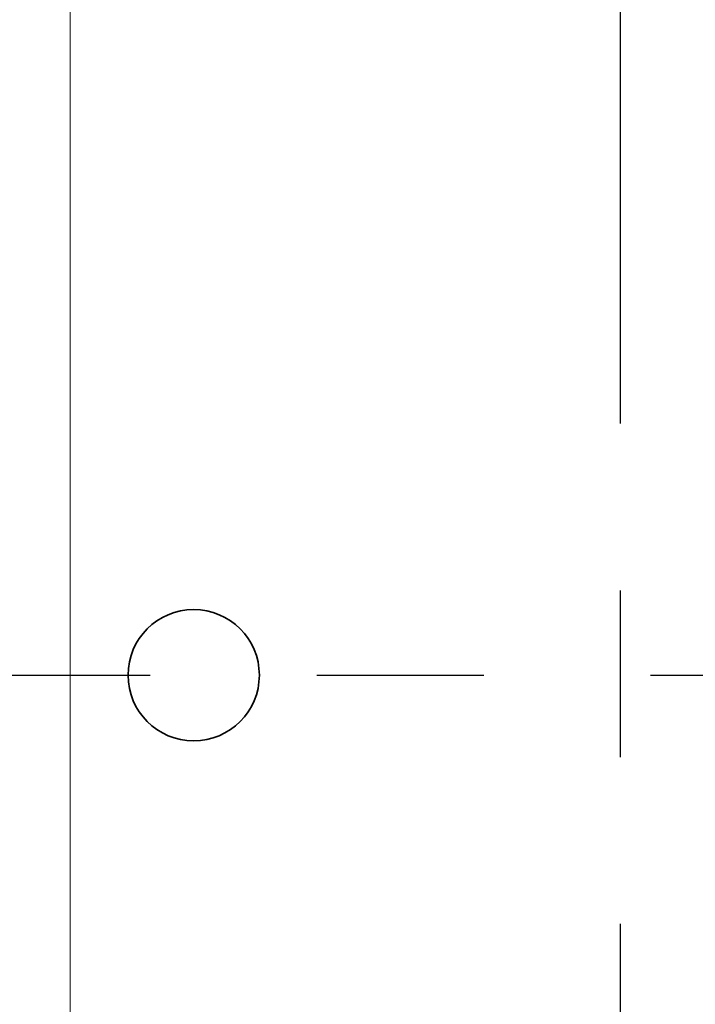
# Model space of a CAD drawing. Header units: millimetres. Extents: x -5940 to 121280, y -35718 to 26615.
# Tile 44 of 51: x 91462 to 94035, y -12313 to -8564. Entities that reach past the tile are written whole.
import ezdxf

# ---------------------------------------------------------------- set-up
doc = ezdxf.new("R2010")
doc.units = ezdxf.units.MM
doc.header["$LTSCALE"] = 100
doc.linetypes.add('CENTER', pattern=[50.8, 31.75, -6.35, 6.35, -6.35])
for name, color, linetype in [('AL27----_DAKEN', 8, 'Continuous'), ('AL28----_CONSTRUCTIES', 4, 'Continuous'), ('BL$7----_STRAMIEN', 8, 'Continuous')]:
    doc.layers.add(name, color=color, linetype=linetype)

msp = doc.modelspace()

# ---------------------------------------------------------------- linework, layer by layer
at = {"layer": 'AL27----_DAKEN', "lineweight": 9}
msp.add_line((91655, -4340), (91655, -20630), dxfattribs=at)
at = {"layer": 'AL28----_CONSTRUCTIES', "lineweight": 35}
for start, end in [(0, 180), (180, 0)]:
    msp.add_arc((92125, -11060), 250, start, end, dxfattribs=at)
at = {"layer": 'BL$7----_STRAMIEN', "linetype": 'CENTER'}
for p, q in [((93750, -25341.9), (93750, 25615.2)), ((88784.6, -11060), (120279.6, -11060))]:
    msp.add_line(p, q, dxfattribs=at)

doc.saveas('drawing.dxf')
